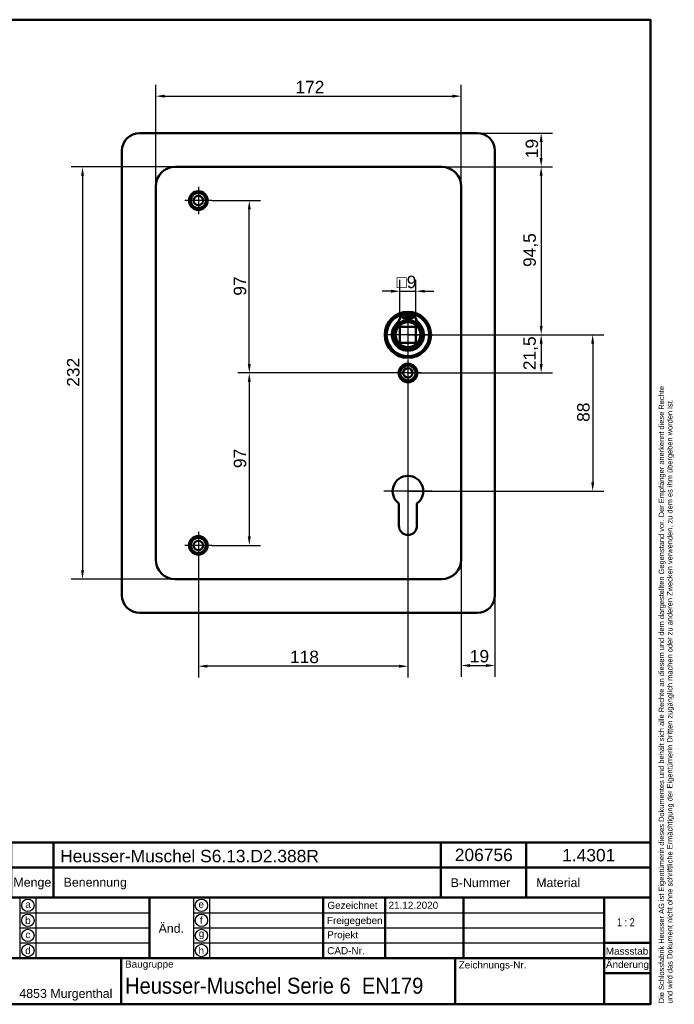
# Model space of a CAD drawing. Header units: millimetres. Extents: x 20 to 833, y 20 to 574.
# Tile 6 of 6: x 465 to 833, y 20 to 574. Entities that reach past the tile are written whole.
import ezdxf
from ezdxf.enums import TextEntityAlignment as Align

# ---------------------------------------------------------------- set-up
doc = ezdxf.new("R2010")
doc.units = ezdxf.units.MM
doc.header["$LTSCALE"] = 2
for name, color, linetype, lineweight in [('Bemaßungen(DIN)', 7, 'Continuous', 25), ('Mittelpunktmarkierung(DIN)', 7, 'Continuous', 25), ('Sichtbare Kanten(DIN)', 7, 'Continuous', 50), ('Skizziergeometrie(DIN)', 7, 'Continuous', 50), ('Skizzierlinie(DIN)', 7, 'Continuous', 25), ('Symbole(DIN)', 7, 'Continuous', 25)]:
    doc.layers.add(name, color=color, linetype=linetype, lineweight=lineweight)
doc.styles.add('Aktuell-DIN', font='arial.ttf')
doc.styles.add('STANDARD-DIN~0', font='arial.ttf')
doc.styles.add('Textstil10', font='arial.ttf')
doc.styles.add('Textstil41', font='arial.ttf', dxfattribs={"width": 0.8})
doc.styles.add('Textstil83', font='arial.ttf', dxfattribs={"width": 0.8})
doc.dimstyles.new('CAD-LAN', dxfattribs={"dimscale": 2, "dimtxt": 3.5, "dimasz": 2.5, "dimexe": 3.175, "dimexo": 0, "dimgap": 0.8, "dimtad": 1, "dimrnd": 1e-08, "dimtxsty": 'STANDARD-DIN~0', "dimcen": 0.09, "dimdle": 10, "dimclrd": 250, "dimclre": 250, "dimclrt": 250, "dimadec": 0, "dimazin": 2, "dimtfac": 1, "dimtmove": 0, "dimatfit": 3, "dimfxl": 1, "dimtolj": 1, "dimtzin": 0, "dimlwd": 25, "dimlwe": 25, "dimarcsym": 0})

# ---------------------------------------------------------------- blocks, each defined once
blk = doc.blocks.new('Ränder Standardrahmen')
at = {"layer": 'Skizziergeometrie(DIN)', "flags": 128}
blk.add_lwpolyline([(10, 10), (10, 287), (410, 287), (410, 10), (10, 10)], dxfattribs=at)
blk = doc.blocks.new('Schriftfelder Heusser')
at = {"layer": 'Skizziergeometrie(DIN)'}
for p, q in [((101, 229.92), (101, 236.92)), ((101, 236.92), (291, 236.92)), ((111, 229.92), (111, 236.92)), ((123, 229.92), (123, 236.92)), ((232, 229.92), (232, 236.92)), ((256, 229.92), (256, 236.92)), ((291, 236.92), (291, 229.92)), ((101, 191.42), (101, 229.92)), ((101, 229.92), (291, 229.92)), ((111, 229.92), (111, 221.42)), ((123, 229.92), (123, 221.42)), ((232, 229.92), (232, 221.42)), ((256, 229.92), (256, 221.42)), ((291, 229.92), (291, 191.42)), ((101, 221.42), (291, 221.42)), ((150, 221.42), (150, 204.42)), ((198.85, 221.42), (198.85, 204.42)), ((216.35, 221.42), (216.35, 204.42)), ((238.35, 221.42), (238.35, 204.42)), ((278, 221.42), (278, 191.42)), ((278, 208.67), (291, 208.67)), ((101, 204.42), (291, 204.42)), ((142, 204.42), (142, 191.42)), ((236, 204.42), (236, 191.42)), ((278, 200.17), (291, 200.17)), ((291, 191.42), (101, 191.42))]:
    blk.add_line(p, q, dxfattribs=at)
at = {"layer": 'Skizzierlinie(DIN)'}
for p, q in [((113.5, 221.42), (113.5, 204.42)), ((118, 221.42), (118, 204.42)), ((162.35, 221.42), (162.35, 204.42)), ((166.85, 221.42), (166.85, 204.42)), ((113.5, 217.17), (150, 217.17)), ((162.35, 217.17), (278, 217.17)), ((113.5, 212.92), (150, 212.92)), ((162.35, 212.92), (278, 212.92)), ((113.5, 208.67), (150, 208.67)), ((162.35, 208.67), (278, 208.67))]:
    blk.add_line(p, q, dxfattribs=at)
for centre in [(115.75, 219.25), (164.6, 219.25), (115.75, 215.04), (164.6, 215.04), (115.75, 210.79), (164.6, 210.79), (115.75, 206.54), (164.6, 206.54)]:
    blk.add_circle(centre, 1.75, dxfattribs=at)
at = {"layer": 'Symbole(DIN)', "color": 7, "insert": (293.33, 191.7), "char_height": 1.5, "width": 182.3003, "attachment_point": 1, "rotation": 90, "line_spacing_factor": 0.944221, "style": 'Aktuell-DIN'}
blk.add_mtext('\\fArial|b0|i0;\\H1.5000;Die Schlossfabrik Heusser AG ist Eigentümerin dieses Dokumentes und behält sich alle Rechte an diesem und dem dargestellten Gegenstand vor. Der Empfänger anerkennt diese Rechte\\Pund wird das Dokument nicht ohne schriftliche Ermächtigung der Eigentümerin Dritten zugänglich machen oder zu anderen Zwecken verwenden, zu dem es ihm übergeben worden ist.\\P ', dxfattribs=at)
at = {"layer": 'Symbole(DIN)', "color": 179, "true_color": 0x262659, "style": 'Aktuell-DIN'}
for s, insert, char_height, attachment_point in [('B-Nummer', (234.74, 225.62), 2.489, 4), ('Material', (265.02, 225.62), 2.489, 5), ('Pos.', (106, 227), 2.489, 2), ('Menge', (117, 227), 2.489, 2), ('Benennung', (125.81, 225.38), 2.489, 4), ('\\fArial|b0|i0;a', (115.81, 219.53), 2, 5), ('\\fArial|b0|i0;e', (164.54, 219.53), 2, 5), ('\\fArial|b0|i0;Gezeichnet', (200.05, 219.23), 2, 4), ('\\fArial|b0|i0;b', (115.75, 215), 2, 5), ('\\fArial|b0|i0;f', (164.55, 215.06), 2, 5), ('\\fArial|b0|i0;Freigegeben', (199.92, 216), 2, 1), ('\\fArial|b0|i0;c', (115.75, 211.01), 2, 5), ('\\fArial|b0|i0;g', (164.63, 211.05), 2, 5), ('\\fArial|b0|i0;Projekt', (200, 211.98), 2, 1), ('\\fArial|b0|i0;d', (115.76, 206.55), 2, 5), ('\\fArial|b0|i0;h', (164.55, 206.57), 2, 5), ('\\fArial|b0|i0;CAD-Nr.', (200, 207.5), 2, 1), ('\\fArial|b0|i0;\\H2.0000;Massstab', (284.39, 206.37), 2, 5), ('\\fArial|b0|i0;\\H2.0000;Baugruppe', (143.1, 203.73), 2, 1), ('\\fArial|b0|i0;Zeichnungs-Nr.', (237, 203.5), 2, 1), ('\\fArial|b0|i0;\\H2.5000;4853 Murgenthal', (113.33, 192.46), 2.5, 7)]:
    blk.add_mtext(s, dxfattribs=dict(at, insert=insert, char_height=char_height, attachment_point=attachment_point))
at = {"layer": 'Symbole(DIN)', "color": 179, "true_color": 0x262659, "attachment_point": 5, "style": 'Aktuell-DIN'}
for s, insert, char_height, width in [('Änd.', (107.21, 213), 2.489, 12.3494), ('Änd.', (156.12, 212.76), 2.489, 12.3494), ('\\fArial|b0|i0;Änderung', (284.51, 202.33), 2, 12.1143)]:
    blk.add_mtext(s, dxfattribs=dict(at, insert=insert, char_height=char_height, width=width))
at = {"layer": 'Symbole(DIN)', "color": 7, "insert": (143.1, 196.62), "char_height": 4.5, "width": 90.18, "attachment_point": 4, "style": 'Aktuell-DIN'}
blk.add_mtext('\\fArial|b0|i0;\\W0.90;\\H4.5000;Heusser-Muschel Serie 6  EN179', dxfattribs=at)
at = {"layer": 'Symbole(DIN)', "color": 179, "true_color": 0x262659, "style": 'Textstil10'}
blk.add_attdef('ERSTELLUNGSDATUM_001', (217.26, 218.29), '', height=2, dxfattribs=at)
at = {"layer": 'Symbole(DIN)', "color": 179, "true_color": 0x262659}
for tag, height, style, p in [('AUTOR', 2.49, 'Aktuell-DIN', (240.03, 219.26)), ('KONTROLLDATUM', 2, 'Textstil10', (217.42, 215.04)), ('KONTROLLIERT_VON', 2, 'Textstil10', (239.98, 215.05))]:
    blk.add_attdef(tag, text='', height=height, dxfattribs=dict(at, style=style)).set_placement(p, align=Align.MIDDLE_LEFT)
at = {"layer": 'Symbole(DIN)', "color": 7, "style": 'Textstil83', "width": 0.8}
blk.add_attdef('Anfänglicher_Ansichtsmaßstab_001', (281.57, 213.34), '', height=2.3, dxfattribs=at)
at = {"layer": 'Symbole(DIN)', "color": 179, "true_color": 0x262659, "style": 'Textstil10'}
blk.add_attdef('PROJEKT', text='', height=2, dxfattribs=at).set_placement((217.77, 209.72), align=Align.BOTTOM_LEFT)
at = {"layer": 'Symbole(DIN)', "color": 7, "style": 'Textstil41', "width": 0.8}
blk.add_attdef('STATUS', text='', height=5, dxfattribs=at).set_placement((284.53, 195.86), align=Align.MIDDLE_CENTER)
blk = doc.blocks.new('*D8')
at = {"layer": 'Bemaßungen(DIN)', "color": 250, "linetype": 'Continuous', "lineweight": 25, "true_color": 0x3f3f3f, "transparency": 16777216}
for p, q in [((702.45, 491.22), (764.8, 491.22)), ((758.45, 486.22), (758.45, 401.72)), ((683.45, 396.72), (764.8, 396.72))]:
    blk.add_line(p, q, dxfattribs=at)
at = {"layer": 'Bemaßungen(DIN)', "color": 250, "linetype": 'Continuous', "true_color": 0x3f3f3f, "transparency": 16777216}
for points in [[(757.61, 486.22), (759.28, 486.22), (758.45, 491.22)], [(757.61, 401.72), (759.28, 401.72), (758.45, 396.72)]]:
    blk.add_solid(points, dxfattribs=at)
at = {"layer": 'Defpoints', "color": 0, "linetype": 'Continuous', "transparency": 16777216}
for p in [(702.45, 491.22), (683.45, 396.72), (758.45, 396.72)]:
    blk.add_point(p, dxfattribs=at)
at = {"layer": 'Bemaßungen(DIN)', "color": 250, "linetype": 'Continuous', "lineweight": 25, "true_color": 0x3f3f3f, "transparency": 16777216, "insert": (748.43, 434.85), "char_height": 7, "attachment_point": 1, "rotation": 90, "style": 'STANDARD-DIN~0'}
blk.add_mtext('\\A1;94,5', dxfattribs=at)
blk = doc.blocks.new('*D9')
at = {"layer": 'Bemaßungen(DIN)', "color": 250, "linetype": 'Continuous', "lineweight": 25, "true_color": 0x3f3f3f, "transparency": 16777216}
for p, q in [((722.45, 510.22), (764.8, 510.22)), ((758.45, 505.22), (758.45, 496.22)), ((702.45, 491.22), (764.8, 491.22))]:
    blk.add_line(p, q, dxfattribs=at)
at = {"layer": 'Bemaßungen(DIN)', "color": 250, "linetype": 'Continuous', "true_color": 0x3f3f3f, "transparency": 16777216}
for points in [[(757.61, 505.22), (759.28, 505.22), (758.45, 510.22)], [(757.61, 496.22), (759.28, 496.22), (758.45, 491.22)]]:
    blk.add_solid(points, dxfattribs=at)
at = {"layer": 'Defpoints', "color": 0, "linetype": 'Continuous', "transparency": 16777216}
for p in [(722.45, 510.22), (702.45, 491.22), (758.45, 491.22)]:
    blk.add_point(p, dxfattribs=at)
at = {"layer": 'Bemaßungen(DIN)', "color": 250, "linetype": 'Continuous', "lineweight": 25, "true_color": 0x3f3f3f, "transparency": 16777216, "insert": (749.7, 496.03), "char_height": 7, "attachment_point": 1, "rotation": 90, "style": 'STANDARD-DIN~0'}
blk.add_mtext('\\A1;19', dxfattribs=at)
blk = doc.blocks.new('*D10')
at = {"layer": 'Bemaßungen(DIN)', "color": 250, "linetype": 'Continuous', "lineweight": 25, "true_color": 0x3f3f3f, "transparency": 16777216}
for p, q in [((683.45, 396.72), (764.8, 396.72)), ((758.45, 391.72), (758.45, 380.22)), ((683.45, 375.22), (764.8, 375.22))]:
    blk.add_line(p, q, dxfattribs=at)
at = {"layer": 'Bemaßungen(DIN)', "color": 250, "linetype": 'Continuous', "true_color": 0x3f3f3f, "transparency": 16777216}
for points in [[(757.61, 391.72), (759.28, 391.72), (758.45, 396.72)], [(757.61, 380.22), (759.28, 380.22), (758.45, 375.22)]]:
    blk.add_solid(points, dxfattribs=at)
at = {"layer": 'Defpoints', "color": 0, "linetype": 'Continuous', "transparency": 16777216}
for p in [(683.45, 396.72), (683.45, 375.22), (758.45, 375.22)]:
    blk.add_point(p, dxfattribs=at)
at = {"layer": 'Bemaßungen(DIN)', "color": 250, "linetype": 'Continuous', "lineweight": 25, "true_color": 0x3f3f3f, "transparency": 16777216, "insert": (748.43, 376.79), "char_height": 7, "attachment_point": 1, "rotation": 90, "style": 'STANDARD-DIN~0'}
blk.add_mtext('\\A1;21,5', dxfattribs=at)
blk = doc.blocks.new('*D11')
at = {"layer": 'Bemaßungen(DIN)', "color": 250, "linetype": 'Continuous', "lineweight": 25, "true_color": 0x3f3f3f, "transparency": 16777216}
for p, q in [((683.45, 396.72), (793.8, 396.72)), ((787.45, 391.72), (787.45, 313.72)), ((683.45, 308.72), (793.8, 308.72))]:
    blk.add_line(p, q, dxfattribs=at)
at = {"layer": 'Bemaßungen(DIN)', "color": 250, "linetype": 'Continuous', "true_color": 0x3f3f3f, "transparency": 16777216}
for points in [[(786.61, 391.72), (788.28, 391.72), (787.45, 396.72)], [(786.61, 313.72), (788.28, 313.72), (787.45, 308.72)]]:
    blk.add_solid(points, dxfattribs=at)
at = {"layer": 'Defpoints', "color": 0, "linetype": 'Continuous', "transparency": 16777216}
for p in [(683.45, 396.72), (683.45, 308.72), (787.45, 308.72)]:
    blk.add_point(p, dxfattribs=at)
at = {"layer": 'Bemaßungen(DIN)', "color": 250, "linetype": 'Continuous', "lineweight": 25, "true_color": 0x3f3f3f, "transparency": 16777216, "insert": (778.7, 347.69), "char_height": 7, "attachment_point": 1, "rotation": 90, "style": 'STANDARD-DIN~0'}
blk.add_mtext('\\A1;88', dxfattribs=at)
blk = doc.blocks.new('*D12')
at = {"layer": 'Bemaßungen(DIN)', "color": 250, "linetype": 'Continuous', "lineweight": 25, "true_color": 0x3f3f3f, "transparency": 16777216}
for p, q in [((573.1, 472.22), (600.47, 472.22)), ((594.12, 380.22), (594.12, 467.22)), ((683.45, 375.22), (587.77, 375.22))]:
    blk.add_line(p, q, dxfattribs=at)
at = {"layer": 'Bemaßungen(DIN)', "color": 250, "linetype": 'Continuous', "true_color": 0x3f3f3f, "transparency": 16777216}
for points in [[(593.29, 467.22), (594.95, 467.22), (594.12, 472.22)], [(593.29, 380.22), (594.95, 380.22), (594.12, 375.22)]]:
    blk.add_solid(points, dxfattribs=at)
at = {"layer": 'Defpoints', "color": 0, "linetype": 'Continuous', "transparency": 16777216}
for p in [(573.1, 472.22), (594.12, 472.22), (683.45, 375.22)]:
    blk.add_point(p, dxfattribs=at)
at = {"layer": 'Bemaßungen(DIN)', "color": 250, "linetype": 'Continuous', "lineweight": 25, "true_color": 0x3f3f3f, "transparency": 16777216, "insert": (585.37, 418.7), "char_height": 7, "attachment_point": 1, "rotation": 90, "style": 'STANDARD-DIN~0'}
blk.add_mtext('\\A1;97', dxfattribs=at)
blk = doc.blocks.new('*D13')
at = {"layer": 'Bemaßungen(DIN)', "color": 250, "linetype": 'Continuous', "lineweight": 25, "true_color": 0x3f3f3f, "transparency": 16777216}
for p, q in [((683.45, 375.22), (587.77, 375.22)), ((594.12, 370.22), (594.12, 283.22)), ((573.1, 278.22), (600.47, 278.22))]:
    blk.add_line(p, q, dxfattribs=at)
at = {"layer": 'Bemaßungen(DIN)', "color": 250, "linetype": 'Continuous', "true_color": 0x3f3f3f, "transparency": 16777216}
for points in [[(593.29, 370.22), (594.95, 370.22), (594.12, 375.22)], [(593.29, 283.22), (594.95, 283.22), (594.12, 278.22)]]:
    blk.add_solid(points, dxfattribs=at)
at = {"layer": 'Defpoints', "color": 0, "linetype": 'Continuous', "transparency": 16777216}
for p in [(683.45, 375.22), (573.1, 278.22), (594.12, 278.22)]:
    blk.add_point(p, dxfattribs=at)
at = {"layer": 'Bemaßungen(DIN)', "color": 250, "linetype": 'Continuous', "lineweight": 25, "true_color": 0x3f3f3f, "transparency": 16777216, "insert": (585.37, 321.7), "char_height": 7, "attachment_point": 1, "rotation": 90, "style": 'STANDARD-DIN~0'}
blk.add_mtext('\\A1;97', dxfattribs=at)
blk = doc.blocks.new('*D14')
at = {"layer": 'Bemaßungen(DIN)', "color": 250, "linetype": 'Continuous', "lineweight": 25, "true_color": 0x3f3f3f, "transparency": 16777216}
for p, q in [((683.45, 367.57), (683.45, 203.87)), ((565.45, 270.57), (565.45, 203.87)), ((678.45, 210.22), (570.45, 210.22))]:
    blk.add_line(p, q, dxfattribs=at)
at = {"layer": 'Bemaßungen(DIN)', "color": 250, "linetype": 'Continuous', "true_color": 0x3f3f3f, "transparency": 16777216}
for points in [[(570.45, 211.05), (570.45, 209.38), (565.45, 210.22)], [(678.45, 211.05), (678.45, 209.38), (683.45, 210.22)]]:
    blk.add_solid(points, dxfattribs=at)
at = {"layer": 'Defpoints', "color": 0, "linetype": 'Continuous', "transparency": 16777216}
for p in [(683.45, 367.57), (565.45, 270.57), (565.45, 210.22)]:
    blk.add_point(p, dxfattribs=at)
at = {"layer": 'Bemaßungen(DIN)', "color": 250, "linetype": 'Continuous', "lineweight": 25, "true_color": 0x3f3f3f, "transparency": 16777216, "insert": (617.04, 218.97), "char_height": 7, "attachment_point": 1, "style": 'STANDARD-DIN~0'}
blk.add_mtext('\\A1;118', dxfattribs=at)
blk = doc.blocks.new('*D15')
at = {"layer": 'Bemaßungen(DIN)', "color": 250, "linetype": 'Continuous', "lineweight": 25, "true_color": 0x3f3f3f, "transparency": 16777216}
for p, q in [((713.45, 270.22), (713.45, 204.27)), ((732.45, 250.22), (732.45, 204.27)), ((718.45, 210.62), (727.45, 210.62))]:
    blk.add_line(p, q, dxfattribs=at)
at = {"layer": 'Bemaßungen(DIN)', "color": 250, "linetype": 'Continuous', "true_color": 0x3f3f3f, "transparency": 16777216}
for points in [[(718.45, 211.45), (718.45, 209.79), (713.45, 210.62)], [(727.45, 211.45), (727.45, 209.79), (732.45, 210.62)]]:
    blk.add_solid(points, dxfattribs=at)
at = {"layer": 'Defpoints', "color": 0, "linetype": 'Continuous', "transparency": 16777216}
for p in [(713.45, 270.22), (732.45, 250.22), (732.45, 210.62)]:
    blk.add_point(p, dxfattribs=at)
at = {"layer": 'Bemaßungen(DIN)', "color": 250, "linetype": 'Continuous', "lineweight": 25, "true_color": 0x3f3f3f, "transparency": 16777216, "insert": (718.26, 219.37), "char_height": 7, "attachment_point": 1, "style": 'STANDARD-DIN~0'}
blk.add_mtext('\\A1;19', dxfattribs=at)
blk = doc.blocks.new('*D16')
at = {"layer": 'Bemaßungen(DIN)', "color": 250, "linetype": 'Continuous', "lineweight": 25, "true_color": 0x3f3f3f, "transparency": 16777216}
for p, q in [((541.45, 480.22), (541.45, 537.32)), ((713.45, 480.22), (713.45, 537.32)), ((546.45, 530.97), (708.45, 530.97))]:
    blk.add_line(p, q, dxfattribs=at)
at = {"layer": 'Bemaßungen(DIN)', "color": 250, "linetype": 'Continuous', "true_color": 0x3f3f3f, "transparency": 16777216}
for points in [[(546.45, 531.81), (546.45, 530.14), (541.45, 530.97)], [(708.45, 531.81), (708.45, 530.14), (713.45, 530.97)]]:
    blk.add_solid(points, dxfattribs=at)
at = {"layer": 'Defpoints', "color": 0, "linetype": 'Continuous', "transparency": 16777216}
for p in [(713.45, 530.97), (541.45, 480.22), (713.45, 480.22)]:
    blk.add_point(p, dxfattribs=at)
at = {"layer": 'Bemaßungen(DIN)', "color": 250, "linetype": 'Continuous', "lineweight": 25, "true_color": 0x3f3f3f, "transparency": 16777216, "insert": (620.08, 539.6), "char_height": 7, "attachment_point": 1, "style": 'STANDARD-DIN~0'}
blk.add_mtext('\\A1;172', dxfattribs=at)
blk = doc.blocks.new('*D17')
at = {"layer": 'Bemaßungen(DIN)', "color": 250, "linetype": 'Continuous', "lineweight": 25, "true_color": 0x3f3f3f, "transparency": 16777216}
for p, q in [((552.45, 491.22), (493.91, 491.22)), ((500.26, 486.22), (500.26, 264.22)), ((552.45, 259.22), (493.91, 259.22))]:
    blk.add_line(p, q, dxfattribs=at)
at = {"layer": 'Bemaßungen(DIN)', "color": 250, "linetype": 'Continuous', "true_color": 0x3f3f3f, "transparency": 16777216}
for points in [[(499.43, 486.22), (501.09, 486.22), (500.26, 491.22)], [(499.43, 264.22), (501.09, 264.22), (500.26, 259.22)]]:
    blk.add_solid(points, dxfattribs=at)
at = {"layer": 'Defpoints', "color": 0, "linetype": 'Continuous', "transparency": 16777216}
for p in [(552.45, 491.22), (500.26, 259.22), (552.45, 259.22)]:
    blk.add_point(p, dxfattribs=at)
at = {"layer": 'Bemaßungen(DIN)', "color": 250, "linetype": 'Continuous', "lineweight": 25, "true_color": 0x3f3f3f, "transparency": 16777216, "insert": (491.51, 367.46), "char_height": 7, "attachment_point": 1, "rotation": 90, "style": 'STANDARD-DIN~0'}
blk.add_mtext('\\A1;232', dxfattribs=at)
blk = doc.blocks.new('*D18')
at = {"layer": 'Bemaßungen(DIN)', "color": 250, "linetype": 'Continuous', "lineweight": 25, "true_color": 0x3f3f3f, "transparency": 16777216}
for p, q in [((678.95, 401.22), (678.95, 427.57)), ((687.95, 401.22), (687.95, 427.57)), ((673.95, 421.22), (668.95, 421.22)), ((678.95, 421.22), (687.95, 421.22)), ((692.95, 421.22), (697.95, 421.22))]:
    blk.add_line(p, q, dxfattribs=at)
at = {"layer": 'Bemaßungen(DIN)', "color": 250, "linetype": 'Continuous', "true_color": 0x3f3f3f, "transparency": 16777216}
for points in [[(673.95, 422.05), (673.95, 420.38), (678.95, 421.22)], [(692.95, 422.05), (692.95, 420.38), (687.95, 421.22)]]:
    blk.add_solid(points, dxfattribs=at)
at = {"layer": 'Defpoints', "color": 0, "linetype": 'Continuous', "transparency": 16777216}
for p in [(687.95, 421.22), (678.95, 401.22), (687.95, 401.22)]:
    blk.add_point(p, dxfattribs=at)
at = {"layer": 'Bemaßungen(DIN)', "color": 250, "linetype": 'Continuous', "lineweight": 25, "true_color": 0x3f3f3f, "transparency": 16777216, "insert": (677.08, 429.97), "char_height": 7, "attachment_point": 1, "style": 'STANDARD-DIN~0'}
blk.add_mtext('\\A1;\\fAIGDT|b0|i0;\\H7.0000;o\\fArial|b0|i0;\\H7.0000;9', dxfattribs=at)

msp = doc.modelspace()

# ---------------------------------------------------------------- linework, layer by layer
at = {"layer": 'Mittelpunktmarkierung(DIN)', "linetype": 'Continuous'}
for p, q in [((565.448, 479.868), (565.448, 464.568)), ((573.098, 472.218), (557.798, 472.218)), ((683.448, 408.718), (683.448, 384.718)), ((695.448, 396.718), (671.448, 396.718)), ((683.448, 382.868), (683.448, 367.568)), ((691.098, 375.218), (675.798, 375.218)), ((683.448, 322.318), (683.448, 298.718)), ((697.048, 308.718), (669.848, 308.718)), ((565.448, 285.868), (565.448, 270.568)), ((573.098, 278.218), (557.798, 278.218))]:
    msp.add_line(p, q, dxfattribs=at)
at = {"layer": 'Sichtbare Kanten(DIN)'}
for p, q in [((532.448, 510.218), (722.448, 510.218)), ((522.448, 250.218), (522.448, 500.218)), ((732.448, 500.218), (732.448, 250.218)), ((702.448, 491.218), (552.448, 491.218)), ((541.448, 480.218), (541.448, 270.218)), ((713.448, 270.218), (713.448, 480.218)), ((679.807, 408.676), (682.831, 408.676)), ((682.831, 408.676), (682.831, 404.976)), ((684.065, 404.976), (684.065, 408.676)), ((684.065, 408.676), (687.088, 408.676)), ((678.948, 392.218), (678.948, 401.218)), ((678.948, 401.218), (687.948, 401.218)), ((687.948, 401.218), (687.948, 392.218)), ((687.948, 392.218), (678.948, 392.218)), ((678.348, 289.218), (678.348, 301.793)), ((688.548, 301.793), (688.548, 289.218)), ((552.448, 259.218), (702.448, 259.218)), ((722.448, 240.218), (532.448, 240.218))]:
    msp.add_line(p, q, dxfattribs=at)
for centre, radius in [((565.448, 472.218), 5.25), ((565.448, 472.218), 4.25), ((565.448, 472.218), 2.65), ((683.448, 396.718), 13), ((683.448, 396.718), 12.5), ((683.448, 396.718), 8), ((681.216, 406.826), 0.85), ((685.68, 406.826), 0.85), ((683.448, 396.718), 7), ((683.448, 375.218), 5.25), ((683.448, 375.218), 4.25), ((683.448, 375.218), 2.65), ((565.448, 278.218), 5.25), ((565.448, 278.218), 4.25), ((565.448, 278.218), 2.65)]:
    msp.add_circle(centre, radius, dxfattribs=at)
for centre, radius, start, end in [((532.448, 500.218), 10, 90, 180), ((722.448, 500.218), 10, 0, 90), ((552.448, 480.218), 11, 90, 180), ((702.448, 480.218), 11, 0, 90), ((683.448, 396.718), 12, 108.17213, 71.82787), ((671.125, 409.416), 8.678, 314.1409, 355.03295), ((683.448, 397.451), 7.55, 94.68501, 144.3129), ((683.448, 396.718), 8.2, 63.63056, 116.36944), ((683.448, 396.718), 12, 85.21102, 94.78898), ((683.448, 396.718), 9, 86.0711, 93.9289), ((683.448, 397.451), 7.55, 35.6871, 85.31499), ((695.771, 409.416), 8.678, 184.96705, 225.8591), ((683.448, 396.718), 9.017, 134.1409, 45.8591), ((683.448, 308.718), 8.6, 306.37184, 233.62816), ((683.448, 289.218), 5.1, 180, 0), ((552.448, 270.218), 11, 180, 270), ((702.448, 270.218), 11, 270, 0), ((532.448, 250.218), 10, 180, 270), ((722.448, 250.218), 10, 270, 0)]:
    msp.add_arc(centre, radius, start, end, dxfattribs=at)

# ---------------------------------------------------------------- block references
at = {"xscale": 2, "yscale": 2, "zscale": 2}
msp.add_blockref('Ränder Standardrahmen', (0, 0), dxfattribs=at)
msp.add_blockref('Schriftfelder Heusser', (238, -362.833), dxfattribs=at).add_auto_attribs({'ERSTELLUNGSDATUM_001': '21.12.2020', 'Anfänglicher_Ansichtsmaßstab_001': '1 : 2'})

# ---------------------------------------------------------------- texts
at = {"layer": 'Symbole(DIN)', "color": 7, "char_height": 7, "attachment_point": 1, "style": 'Aktuell-DIN'}
for s, insert, width in [('{\\fArial|b0|i0;\\H7.0000;Heusser-Muschel S6.13.D2.388R}', (487.659, 106.906), 145.65549), ('{\\fArial|b0|i0;\\H7.0000;206756}', (709.83, 107.58), 32.62043), ('{\\fArial|b0|i0;\\H7.0000;1.4301}', (770.274, 107.401), 29.89939)]:
    msp.add_mtext(s, dxfattribs=dict(at, insert=insert, width=width))

# ---------------------------------------------------------------- dimensions: what is measured, and where the dimension line sits
at = {"layer": 'Bemaßungen(DIN)', "color": 250, "linetype": 'Continuous', "lineweight": 25, "true_color": 0x3f3f3f}
for base, p1, p2, angle, picture, middle in [((713.448, 530.974), (541.448, 480.218), (713.448, 480.218), 180, '*D16', (627.448, 530.974)), ((758.448, 491.218), (722.448, 510.218), (702.448, 491.218), 270, '*D9', (758.448, 500.718)), ((500.259, 259.218), (552.448, 491.218), (552.448, 259.218), 90, '*D17', (500.259, 375.218)), ((758.448, 396.718), (702.448, 491.218), (683.448, 396.718), 90, '*D8', (758.448, 443.968)), ((594.12, 472.218), (683.448, 375.218), (573.098, 472.218), 90, '*D12', (594.12, 423.718)), ((758.448, 375.218), (683.448, 396.718), (683.448, 375.218), 90, '*D10', (758.448, 385.968)), ((787.448, 308.718), (683.448, 396.718), (683.448, 308.718), 90, '*D11', (787.448, 352.718)), ((594.12, 278.218), (683.448, 375.218), (573.098, 278.218), 90, '*D13', (594.12, 326.718)), ((565.448, 210.218), (683.448, 367.568), (565.448, 270.568), 180, '*D14', (624.448, 210.218))]:
    dim = msp.add_linear_dim(base=base, p1=p1, p2=p2, angle=angle, dimstyle='CAD-LAN', override={"dimgap": 0.8, "dimdec": 2, "dimtol": 0, "dimlim": 0, "dimtp": 0, "dimtm": 0, "dimtdec": 2, "dimtofl": 0, "dimatfit": 1}, dxfattribs=at)
    dim.commit()
    dim.dimension.update_dxf_attribs({"geometry": picture, "text_midpoint": middle, "dimtype": 160})
dim = msp.add_linear_dim(base=(687.948, 421.218), p1=(678.948, 401.218), p2=(687.948, 401.218), angle=180, text='\\fAIGDT|b0|i0;\\H7.0000;o\\fArial|b0|i0;\\H7.0000;<>', dimstyle='CAD-LAN', override={"dimgap": 0.8, "dimdec": 2, "dimtol": 0, "dimlim": 0, "dimtp": 0, "dimtm": 0, "dimtdec": 2, "dimtofl": 1, "dimatfit": 1}, dxfattribs=at)
dim.commit()
dim.dimension.update_dxf_attribs({"geometry": '*D18', "text_midpoint": (683.448, 421.218), "dimtype": 160})
dim = msp.add_linear_dim(base=(732.448, 210.62), p1=(713.448, 270.218), p2=(732.448, 250.218), dimstyle='CAD-LAN', override={"dimgap": 0.8, "dimdec": 2, "dimtol": 0, "dimlim": 0, "dimtp": 0, "dimtm": 0, "dimtdec": 2, "dimtofl": 0, "dimatfit": 1}, dxfattribs=at)
dim.commit()
dim.dimension.update_dxf_attribs({"geometry": '*D15', "text_midpoint": (722.948, 210.62), "dimtype": 160})

doc.saveas('drawing.dxf')
